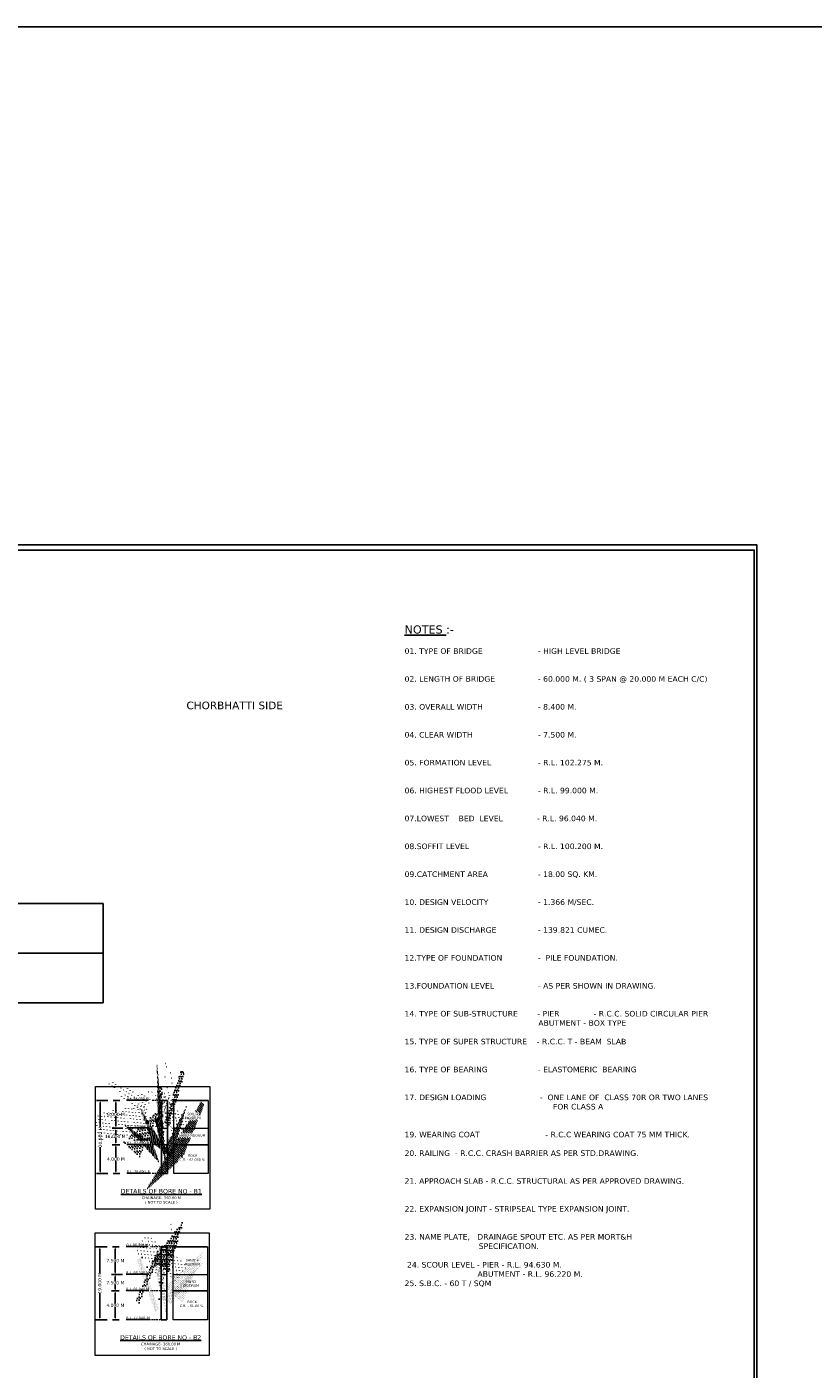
# Model space of a CAD drawing. Header units: millimetres. Extents: x -7746077780 to -3844657605, y -13315294818 to -6656873469.
# Tile 87 of 129: x -3871904345 to -3871843404, y -6657126517 to -6657022552. Entities that reach past the tile are written whole.
import ezdxf

# ---------------------------------------------------------------- set-up
doc = ezdxf.new("R2010")
doc.units = ezdxf.units.MM
doc.header["$MEASUREMENT"] = 0
doc.header["$PDMODE"] = 2
doc.linetypes.add('HIDDEN', pattern=[0.375, 0.25, -0.125])
doc.layers.add('TEX', color=6, linetype='Continuous')
doc.layers.add('TEXT', color=7, linetype='Continuous')
doc.styles.get("Standard").update_dxf_attribs({"font": 'verdana.ttf', "height": 250})
doc.dimstyles.new('Copy of ISO-25--------4', dxfattribs={"dimtxt": 200, "dimasz": 150, "dimexe": 300, "dimexo": 300, "dimgap": 0.02, "dimtad": 0, "dimtih": 1, "dimtoh": 1, "dimdec": 0, "dimlfac": 4, "dimdsep": 46, "dimtxsty": 'Standard', "dimcen": 150, "dimclrd": 1, "dimclre": 1, "dimclrt": 1, "dimadec": 0, "dimazin": 0, "dimtfac": 1, "dimtdec": 0, "dimtmove": 2, "dimatfit": 3, "dimfxl": 0, "dimarcsym": 0})
doc.dimstyles.new('ISO-25--------2', dxfattribs={"dimtxt": 200, "dimasz": 150, "dimexe": 300, "dimexo": 300, "dimgap": 0.02, "dimtad": 0, "dimtih": 1, "dimtoh": 1, "dimdec": 0, "dimlfac": 2, "dimdsep": 46, "dimtxsty": 'Standard', "dimcen": 150, "dimclrd": 1, "dimclre": 1, "dimclrt": 1, "dimadec": 0, "dimazin": 0, "dimtfac": 1, "dimtdec": 0, "dimtmove": 2, "dimatfit": 3, "dimfxl": 0, "dimarcsym": 0})

# ---------------------------------------------------------------- blocks, each defined once
blk = doc.blocks.new('*D1208')
at = {"layer": 'Defpoints', "color": 0, "ltscale": 20, "transparency": 16777216}
for p in [(-3871897958.86062, -6657105709.812851), (-3871897441.128142, -6657105709.812851), (-3871896595.769053, -6657107856.054264)]:
    blk.add_point(p, dxfattribs=at)
at = {"layer": 'TEX', "color": 1, "lineweight": -2, "ltscale": 20, "transparency": 16777216}
for p, q in [((-3871897658.86062, -6657105709.812851), (-3871897141.128142, -6657105709.812851)), ((-3871897441.128142, -6657105859.812851), (-3871897441.128142, -6657106652.792671)), ((-3871897441.128142, -6657107706.054264), (-3871897441.128142, -6657106913.074444)), ((-3871896895.769053, -6657107856.054264), (-3871897741.128142, -6657107856.054264))]:
    blk.add_line(p, q, dxfattribs=at)
at = {"layer": 'TEX', "color": 1, "ltscale": 20, "transparency": 16777216}
for points in [[(-3871897466.128142, -6657105859.812851), (-3871897416.128142, -6657105859.812851), (-3871897441.128142, -6657105709.812851)], [(-3871897466.128142, -6657107706.054264), (-3871897416.128142, -6657107706.054264), (-3871897441.128142, -6657107856.054264)]]:
    blk.add_solid(points, dxfattribs=at)
at = {"layer": 'TEX', "color": 1, "ltscale": 20, "transparency": 16777216, "insert": (-3871897441.128141, -6657106782.933558), "char_height": 250, "attachment_point": 5}
blk.add_mtext('6.000 M', dxfattribs=at)
blk = doc.blocks.new('*D1209')
at = {"layer": 'Defpoints', "color": 0, "ltscale": 20, "transparency": 16777216}
for p in [(-3871897773.23562, -6657105709.812851), (-3871898648.510394, -6657111357.681473), (-3871897773.235622, -6657111357.681473)]:
    blk.add_point(p, dxfattribs=at)
at = {"layer": 'TEX', "color": 1, "lineweight": -2, "ltscale": 20, "transparency": 16777216}
for p, q in [((-3871898073.23562, -6657105709.812851), (-3871898948.510394, -6657105709.812851)), ((-3871898648.510394, -6657105859.812851), (-3871898648.510394, -6657107749.643885)), ((-3871898648.510394, -6657111207.681473), (-3871898648.510394, -6657109317.850439)), ((-3871898073.235622, -6657111357.681473), (-3871898948.510394, -6657111357.681473))]:
    blk.add_line(p, q, dxfattribs=at)
at = {"layer": 'TEX', "color": 1, "ltscale": 20, "transparency": 16777216}
for points in [[(-3871898673.510394, -6657105859.812851), (-3871898623.510394, -6657105859.812851), (-3871898648.510394, -6657105709.812851)], [(-3871898673.510394, -6657111207.681473), (-3871898623.510394, -6657111207.681473), (-3871898648.510394, -6657111357.681473)]]:
    blk.add_solid(points, dxfattribs=at)
at = {"layer": 'TEX', "color": 1, "ltscale": 20, "transparency": 16777216, "insert": (-3871898648.510393, -6657108533.747163), "char_height": 250, "attachment_point": 5, "rotation": 90}
blk.add_mtext('20.000 M', dxfattribs=at)
blk = doc.blocks.new('*D1210')
at = {"layer": 'Defpoints', "color": 0, "ltscale": 20, "transparency": 16777216}
for p in [(-3871897958.860622, -6657109131.219789), (-3871897441.128142, -6657109131.219789), (-3871897958.86062, -6657111357.681473)]:
    blk.add_point(p, dxfattribs=at)
at = {"layer": 'TEX', "color": 1, "lineweight": -2, "ltscale": 20, "transparency": 16777216}
for p, q in [((-3871897658.860622, -6657109131.219789), (-3871897141.128142, -6657109131.219789)), ((-3871897441.128142, -6657109281.219789), (-3871897441.128142, -6657110114.309743)), ((-3871897658.86062, -6657111357.681473), (-3871897141.128142, -6657111357.681473)), ((-3871897441.128142, -6657111207.681473), (-3871897441.128142, -6657110374.591516))]:
    blk.add_line(p, q, dxfattribs=at)
at = {"layer": 'TEX', "color": 1, "ltscale": 20, "transparency": 16777216}
for points in [[(-3871897466.128142, -6657109281.219789), (-3871897416.128142, -6657109281.219789), (-3871897441.128142, -6657109131.219789)], [(-3871897466.128142, -6657111207.681473), (-3871897416.128142, -6657111207.681473), (-3871897441.128142, -6657111357.681473)]]:
    blk.add_solid(points, dxfattribs=at)
at = {"layer": 'TEX', "color": 1, "ltscale": 20, "transparency": 16777216, "insert": (-3871897441.128142, -6657110244.45063), "char_height": 250, "width": 1366.718834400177, "attachment_point": 5}
blk.add_mtext('4.000 M', dxfattribs=at)
blk = doc.blocks.new('*D1211')
at = {"color": 1, "lineweight": -2, "ltscale": 20, "transparency": 16777216}
for p, q in [((-3871897440.078338, -6657107856.054264), (-3871897742.578338, -6657107856.054264)), ((-3871897442.578338, -6657108006.054264), (-3871897442.578338, -6657108363.49614)), ((-3871897440.078338, -6657109131.219789), (-3871897742.578338, -6657109131.219789)), ((-3871897442.578338, -6657108981.219789), (-3871897442.578338, -6657108623.777913))]:
    blk.add_line(p, q, dxfattribs=at)
at = {"color": 1, "ltscale": 20, "transparency": 16777216}
for points in [[(-3871897467.578338, -6657108006.054264), (-3871897417.578338, -6657108006.054264), (-3871897442.578338, -6657107856.054264)], [(-3871897467.578338, -6657108981.219789), (-3871897417.578338, -6657108981.219789), (-3871897442.578338, -6657109131.219789)]]:
    blk.add_solid(points, dxfattribs=at)
at = {"layer": 'Defpoints', "color": 0, "ltscale": 20, "transparency": 16777216}
for p in [(-3871893900.126962, -6657107856.054264), (-3871897442.578338, -6657109131.219789), (-3871893900.126962, -6657109131.219789)]:
    blk.add_point(p, dxfattribs=at)
at = {"color": 1, "lineweight": 13, "ltscale": 20, "transparency": 16777216, "insert": (-3871897442.578337, -6657108493.637028), "char_height": 250, "width": 2053.898282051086, "attachment_point": 5}
blk.add_mtext('10.000 M.', dxfattribs=at)
blk = doc.blocks.new('*D1212')
at = {"layer": 'Defpoints', "color": 0, "ltscale": 20, "transparency": 16777216}
for p in [(-3871898003.72242, -6657117039.294695), (-3871897485.989942, -6657117039.294695), (-3871896640.630853, -6657119185.536108)]:
    blk.add_point(p, dxfattribs=at)
at = {"layer": 'TEX', "color": 1, "lineweight": -2, "ltscale": 20, "transparency": 16777216}
for p, q in [((-3871897703.72242, -6657117039.294695), (-3871897185.989942, -6657117039.294695)), ((-3871897485.989942, -6657117189.294695), (-3871897485.989942, -6657117982.274515)), ((-3871897485.989942, -6657119035.536108), (-3871897485.989942, -6657118242.556288)), ((-3871896940.630853, -6657119185.536108), (-3871897785.989942, -6657119185.536108))]:
    blk.add_line(p, q, dxfattribs=at)
at = {"layer": 'TEX', "color": 1, "ltscale": 20, "transparency": 16777216}
for points in [[(-3871897510.989942, -6657117189.294695), (-3871897460.989942, -6657117189.294695), (-3871897485.989942, -6657117039.294695)], [(-3871897510.989942, -6657119035.536108), (-3871897460.989942, -6657119035.536108), (-3871897485.989942, -6657119185.536108)]]:
    blk.add_solid(points, dxfattribs=at)
at = {"layer": 'TEX', "color": 1, "ltscale": 20, "transparency": 16777216, "insert": (-3871897485.989941, -6657118112.415402), "char_height": 250, "width": 1770.08928155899, "attachment_point": 5}
blk.add_mtext('7.500 M', dxfattribs=at)
blk = doc.blocks.new('*D1213')
at = {"layer": 'Defpoints', "color": 0, "ltscale": 20, "transparency": 16777216}
for p in [(-3871897818.09742, -6657117039.294695), (-3871898693.372193, -6657122687.163317), (-3871897818.097421, -6657122687.163317)]:
    blk.add_point(p, dxfattribs=at)
at = {"layer": 'TEX', "color": 1, "lineweight": -2, "ltscale": 20, "transparency": 16777216}
for p, q in [((-3871898118.09742, -6657117039.294695), (-3871898993.372193, -6657117039.294695)), ((-3871898693.372193, -6657117189.294695), (-3871898693.372193, -6657119088.947757)), ((-3871898693.372193, -6657122537.163317), (-3871898693.372193, -6657120637.510255)), ((-3871898118.097421, -6657122687.163317), (-3871898993.372193, -6657122687.163317))]:
    blk.add_line(p, q, dxfattribs=at)
at = {"layer": 'TEX', "color": 1, "ltscale": 20, "transparency": 16777216}
for points in [[(-3871898718.372193, -6657117189.294695), (-3871898668.372193, -6657117189.294695), (-3871898693.372193, -6657117039.294695)], [(-3871898718.372193, -6657122537.163317), (-3871898668.372193, -6657122537.163317), (-3871898693.372193, -6657122687.163317)]]:
    blk.add_solid(points, dxfattribs=at)
at = {"layer": 'TEX', "color": 1, "ltscale": 20, "transparency": 16777216, "insert": (-3871898693.372192, -6657119863.229007), "char_height": 250, "attachment_point": 5, "rotation": 90}
blk.add_mtext('19.000 M', dxfattribs=at)
blk = doc.blocks.new('*D1214')
at = {"layer": 'Defpoints', "color": 0, "ltscale": 20, "transparency": 16777216}
for p in [(-3871898003.722421, -6657120460.701632), (-3871897485.989942, -6657120460.701632), (-3871898003.722419, -6657122687.163317)]:
    blk.add_point(p, dxfattribs=at)
at = {"layer": 'TEX', "color": 1, "lineweight": -2, "ltscale": 20, "transparency": 16777216}
for p, q in [((-3871897703.722421, -6657120460.701632), (-3871897185.989942, -6657120460.701632)), ((-3871897485.989942, -6657120610.701632), (-3871897485.989942, -6657121443.791587)), ((-3871897485.989942, -6657122537.163317), (-3871897485.989942, -6657121704.073359)), ((-3871897703.722419, -6657122687.163317), (-3871897185.989942, -6657122687.163317))]:
    blk.add_line(p, q, dxfattribs=at)
at = {"layer": 'TEX', "color": 1, "ltscale": 20, "transparency": 16777216}
for points in [[(-3871897510.989942, -6657120610.701632), (-3871897460.989942, -6657120610.701632), (-3871897485.989942, -6657120460.701632)], [(-3871897510.989942, -6657122537.163317), (-3871897460.989942, -6657122537.163317), (-3871897485.989942, -6657122687.163317)]]:
    blk.add_solid(points, dxfattribs=at)
at = {"layer": 'TEX', "color": 1, "ltscale": 20, "transparency": 16777216, "insert": (-3871897485.989942, -6657121573.932474), "char_height": 250, "attachment_point": 5}
blk.add_mtext('4.000 M', dxfattribs=at)
blk = doc.blocks.new('*D1215')
at = {"color": 1, "lineweight": -2, "ltscale": 20, "transparency": 16777216}
for p, q in [((-3871897484.940137, -6657119185.536108), (-3871897787.440137, -6657119185.536108)), ((-3871897487.440137, -6657119335.536108), (-3871897487.440137, -6657119692.977984)), ((-3871897484.940137, -6657120460.701632), (-3871897787.440137, -6657120460.701632)), ((-3871897487.440137, -6657120310.701632), (-3871897487.440137, -6657119953.259757))]:
    blk.add_line(p, q, dxfattribs=at)
at = {"color": 1, "ltscale": 20, "transparency": 16777216}
for points in [[(-3871897512.440137, -6657119335.536108), (-3871897462.440137, -6657119335.536108), (-3871897487.440137, -6657119185.536108)], [(-3871897512.440137, -6657120310.701632), (-3871897462.440137, -6657120310.701632), (-3871897487.440137, -6657120460.701632)]]:
    blk.add_solid(points, dxfattribs=at)
at = {"layer": 'Defpoints', "color": 0, "ltscale": 20, "transparency": 16777216}
for p in [(-3871893944.988761, -6657119185.536108), (-3871897487.440137, -6657120460.701632), (-3871893944.988761, -6657120460.701632)]:
    blk.add_point(p, dxfattribs=at)
at = {"color": 1, "lineweight": 13, "ltscale": 20, "transparency": 16777216, "insert": (-3871897487.440136, -6657119823.118872), "char_height": 250, "width": 2674.886775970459, "attachment_point": 5}
blk.add_mtext('7.500 M', dxfattribs=at)

msp = doc.modelspace()

# ---------------------------------------------------------------- hatches: boundary and pattern name
at = {"layer": 'TEX', "ltscale": 20}
h = msp.add_hatch(dxfattribs=at)
h.set_pattern_fill('AR-CONC', color=0, scale=34.8046875, style=0)
h.set_pattern_definition([(49.99999999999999, (-277834424.3956712, -478076225.9017621), (249.6401651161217, -21.8406844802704), [26.103515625, -287.1386718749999]), (355, (-277834424.3956712, -478076225.9017621), (-48.29196806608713, 261.7981215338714), [20.88281250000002, -229.7109375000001]), (100.4513999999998, (-277834403.5923257, -478076227.7218159), (201.3483824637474, 239.957278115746), [22.1845739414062, -244.0303210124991]), (46.18420000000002, (-277834424.3956712, -478076156.2923871), (371.4499118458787, -57.60837569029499), [39.15527343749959, -430.7080078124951]), (96.63559999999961, (-277834393.4415166, -478076161.0931042), (325.3064338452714, 339.0386808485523), [33.27686195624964, -366.0454230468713]), (351.1842000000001, (-277834424.3956712, -478076156.2923871), (325.3061691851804, 339.0389349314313), [31.32421875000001, -344.5664062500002]), (21, (-277834389.5909837, -478076173.6947309), (207.7516341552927, -140.1302467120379), [26.103515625, -287.1386718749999]), (326, (-277834389.5909837, -478076173.6947309), (84.6851409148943, 252.3862070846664), [20.88281250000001, -229.7109375]), (71.45140000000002, (-277834372.278355, -478076185.3722619), (292.4368601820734, 112.2557314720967), [22.18457394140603, -244.0303210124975]), (37.49999999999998, (-277834424.3956712, -478076225.9017621), (4.23219964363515, 115.8626655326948), [0, -226.9265625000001, 0, -233.1914062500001, 0, -230.5810546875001]), (7.500000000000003, (-277834424.3956712, -478076225.9017621), (91.56053041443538, 137.2737637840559), [0, -132.9539062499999, 0, -221.7058593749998, 0, -87.88183593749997]), (327.5, (-277834502.0101243, -478076225.9017621), (185.7952307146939, -7.85015262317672), [0, -87.01171875, 0, -271.4765625, 0, -360.2285156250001]), (317.5, (-277834536.8148118, -478076225.9017621), (202.9761237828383, 34.84122627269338), [0, -113.115234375, 0, -180.28828125, 0, -255.814453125])])
h.paths.add_polyline_path([(-3871893900.126962, -6657105709.621718), (-3871893900.126962, -6657107856.054264), (-3871893441.657959, -6657107856.054264), (-3871893441.65796, -6657105709.621718)])
h = msp.add_hatch(dxfattribs=at)
h.set_pattern_fill('AR-SAND', color=0, scale=46.40625000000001, style=0)
h.set_pattern_definition([(37.49999999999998, (-277834424.3956722, -478078545.1800612), (-2.923285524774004, 89.41666553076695), [0, -70.53750000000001, 0, -78.89062500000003, 0, -75.41015625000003]), (7.500000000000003, (-277834424.3956722, -478078545.1800612), (82.1287002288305, 130.9652158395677), [0, -38.05312499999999, 0, -63.57656249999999, 0, -24.36328124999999]), (327.5, (-277834481.4753598, -478078545.1800612), (144.5156457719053, 0.2626154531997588), [0, -23.203125, 0, -83.53125, 0, -109.0546875]), (317.5, (-277834481.4753598, -478078545.1800612), (139.503062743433, 40.72963168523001), [0, -11.6015625, 0, -54.75937500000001, 0, -62.64843750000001])])
h.paths.add_polyline_path([(-3871893441.65796, -6657109131.219789), (-3871893900.126962, -6657109131.219789), (-3871893900.126959, -6657111357.490345), (-3871893441.657959, -6657111357.490345)])
h = msp.add_hatch(dxfattribs=at)
h.set_pattern_fill('AR-CONC', color=0, scale=34.8046875, style=0)
h.set_pattern_definition([(49.99999999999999, (-277834469.2574705, -478087555.3836061), (249.6401651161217, -21.8406844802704), [26.103515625, -287.1386718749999]), (355, (-277834469.2574705, -478087555.3836061), (-48.29196806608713, 261.7981215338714), [20.88281250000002, -229.7109375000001]), (100.4513999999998, (-277834448.4541249, -478087557.2036599), (201.3483824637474, 239.957278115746), [22.1845739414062, -244.0303210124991]), (46.18420000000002, (-277834469.2574705, -478087485.7742311), (371.4499118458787, -57.60837569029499), [39.15527343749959, -430.7080078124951]), (96.63559999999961, (-277834438.3033159, -478087490.5749482), (325.3064338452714, 339.0386808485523), [33.27686195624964, -366.0454230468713]), (351.1842000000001, (-277834469.2574705, -478087485.7742311), (325.3061691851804, 339.0389349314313), [31.32421875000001, -344.5664062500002]), (21, (-277834434.452783, -478087503.1765748), (207.7516341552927, -140.1302467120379), [26.103515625, -287.1386718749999]), (326, (-277834434.452783, -478087503.1765748), (84.6851409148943, 252.3862070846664), [20.88281250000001, -229.7109375]), (71.45140000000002, (-277834417.1401542, -478087514.8541058), (292.4368601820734, 112.2557314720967), [22.18457394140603, -244.0303210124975]), (37.49999999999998, (-277834469.2574705, -478087555.3836061), (4.23219964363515, 115.8626655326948), [0, -226.9265625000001, 0, -233.1914062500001, 0, -230.5810546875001]), (7.500000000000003, (-277834469.2574705, -478087555.3836061), (91.56053041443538, 137.2737637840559), [0, -132.9539062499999, 0, -221.7058593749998, 0, -87.88183593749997]), (327.5, (-277834546.8719236, -478087555.3836061), (185.7952307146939, -7.85015262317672), [0, -87.01171875, 0, -271.4765625, 0, -360.2285156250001]), (317.5, (-277834581.6766111, -478087555.3836061), (202.9761237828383, 34.84122627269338), [0, -113.115234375, 0, -180.28828125, 0, -255.814453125])])
h.paths.add_polyline_path([(-3871893944.988761, -6657117039.103562), (-3871893944.988761, -6657119185.536108), (-3871893486.519758, -6657119185.536108), (-3871893486.519759, -6657117039.103562)])
h = msp.add_hatch(dxfattribs=at)
h.set_pattern_fill('AR-SAND', color=0, scale=46.40625000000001, style=0)
h.set_pattern_definition([(37.49999999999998, (-277834469.2574714, -478089874.6619052), (-2.923285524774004, 89.41666553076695), [0, -70.53750000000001, 0, -78.89062500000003, 0, -75.41015625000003]), (7.500000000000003, (-277834469.2574714, -478089874.6619052), (82.1287002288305, 130.9652158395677), [0, -38.05312499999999, 0, -63.57656249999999, 0, -24.36328124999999]), (327.5, (-277834526.337159, -478089874.6619052), (144.5156457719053, 0.2626154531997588), [0, -23.203125, 0, -83.53125, 0, -109.0546875]), (317.5, (-277834526.337159, -478089874.6619052), (139.503062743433, 40.72963168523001), [0, -11.6015625, 0, -54.75937500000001, 0, -62.64843750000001])])
h.paths.add_polyline_path([(-3871893486.519759, -6657120460.701632), (-3871893944.988761, -6657120460.701632), (-3871893944.988759, -6657122686.972189), (-3871893486.519758, -6657122686.972189)])

# ---------------------------------------------------------------- linework, layer by layer
at = {"color": 0}
for p, q in [((-3871893900.126962, -6657105709.621718), (-3871893900.126962, -6657111357.490345)), ((-3871893441.657959, -6657105709.621718), (-3871893900.126961, -6657105709.621718)), ((-3871893441.65796, -6657105709.621718), (-3871893441.657959, -6657111357.490345)), ((-3871892948.797554, -6657105709.621717), (-3871890293.0203, -6657105709.621717)), ((-3871893441.65796, -6657109131.219789), (-3871893900.126962, -6657109131.219789)), ((-3871892948.797554, -6657109131.219789), (-3871890293.0203, -6657109131.219789)), ((-3871892948.797554, -6657109131.219789), (-3871890293.0203, -6657109131.219789)), ((-3871893441.65796, -6657111357.490345), (-3871893900.126962, -6657111357.490345)), ((-3871893944.988761, -6657117039.103562), (-3871893944.988761, -6657122686.972189)), ((-3871893486.519758, -6657117039.103562), (-3871893944.98876, -6657117039.103562)), ((-3871893486.519759, -6657117039.103562), (-3871893486.519758, -6657122686.972189)), ((-3871892993.659353, -6657117039.103561), (-3871890337.882099, -6657117039.103561)), ((-3871893486.519759, -6657120460.701632), (-3871893944.988761, -6657120460.701632)), ((-3871892993.659353, -6657120460.701632), (-3871890337.8821, -6657120460.701632)), ((-3871892993.659353, -6657120460.701632), (-3871890337.8821, -6657120460.701632)), ((-3871893486.519759, -6657122686.972189), (-3871893944.988761, -6657122686.972189))]:
    msp.add_line(p, q, dxfattribs=at)
at = {"lineweight": 13, "ltscale": 20}
for p, q in [((-3871893900.126962, -6657107856.054264), (-3871893441.657959, -6657107856.054264)), ((-3871892948.797554, -6657107856.054264), (-3871890293.0203, -6657107856.054264)), ((-3871893944.988761, -6657119185.536108), (-3871893486.519758, -6657119185.536108)), ((-3871892993.659353, -6657119185.536108), (-3871890337.882099, -6657119185.536108))]:
    msp.add_line(p, q, dxfattribs=at)
for points in [[(-3871899013.282033, -6657104633.831915), (-3871890159.566254, -6657104633.831915), (-3871890159.566254, -6657114129.707111), (-3871899013.282033, -6657114129.707111)], [(-3871892948.797554, -6657105709.621717), (-3871890293.0203, -6657105709.621717), (-3871890293.0203, -6657111357.490345), (-3871892948.797557, -6657111357.490345)], [(-3871899058.143832, -6657115963.313759), (-3871890204.428053, -6657115963.313759), (-3871890204.428053, -6657125459.188955), (-3871899058.143832, -6657125459.188955)], [(-3871892993.659353, -6657117039.103561), (-3871890337.882099, -6657117039.103561), (-3871890337.8821, -6657122686.972189), (-3871892993.659356, -6657122686.972189)]]:
    msp.add_lwpolyline(points, close=True, dxfattribs=at)
at = {"layer": 'TEX', "color": 3, "ltscale": 20}
for p, q in [((-3871898435.783904, -6657090458.67729), (-3871898435.783904, -6657098141.160549)), ((-3871898435.783904, -6657090458.677301), (-3871898435.783904, -6657098141.160561)), ((-3871898435.783904, -6657090458.677301), (-3871898435.783904, -6657098141.160561)), ((-3871898435.783904, -6657090458.677313), (-3871898435.783904, -6657098141.160572)), ((-3871929702.948421, -6657094299.918942), (-3871898435.783904, -6657094299.918942))]:
    msp.add_line(p, q, dxfattribs=at)
at = {"layer": 'TEX', "color": 7, "ltscale": 30}
for points in [[(-3871718184.910956, -6657199718.266684), (-3872108960.492145, -6657199718.266684), (-3872108960.492145, -6657022551.725495), (-3871718184.910956, -6657022551.725495)], [(-3871847758.71417, -6657145983.519337), (-3871996416.235725, -6657145983.519337), (-3871996416.235725, -6657062673.957294), (-3871847758.71417, -6657062673.957294)], [(-3871847968.71417, -6657145803.519337), (-3871996179.834493, -6657145803.519337), (-3871996179.834493, -6657063083.519337), (-3871847968.71417, -6657063083.519337)]]:
    msp.add_lwpolyline(points, close=True, dxfattribs=at)
at = {"layer": 'TEX', "color": 3, "ltscale": 20}
for points in [[(-3871990097.705486, -6657098141.160538), (-3871898435.783904, -6657098141.160557), (-3871898435.783904, -6657090458.677305), (-3871990097.705486, -6657090458.677321)], [(-3871898435.783904, -6657098141.160557), (-3871898435.783904, -6657098141.160557), (-3871898435.783904, -6657090458.677305), (-3871898435.783904, -6657090458.677305)]]:
    msp.add_lwpolyline(points, close=True, dxfattribs=at)
at = {"layer": 'TEXT', "color": 0, "linetype": 'HIDDEN', "lineweight": 13, "ltscale": 500}
for p, q in [((-3871893952.134797, -6657105709.633845), (-3871894719.87376, -6657105709.812851)), ((-3871893952.134798, -6657109131.219789), (-3871894719.873761, -6657109131.398794)), ((-3871893952.134798, -6657109131.219789), (-3871894719.873761, -6657109131.398794)), ((-3871893952.134798, -6657111357.502472), (-3871894719.873761, -6657111357.681478)), ((-3871893952.134798, -6657111357.502472), (-3871894719.873761, -6657111357.681473)), ((-3871893996.996596, -6657117039.115689), (-3871894764.735559, -6657117039.294695)), ((-3871893996.996597, -6657120460.701632), (-3871894764.73556, -6657120460.880638)), ((-3871893996.996597, -6657120460.701632), (-3871894764.73556, -6657120460.880638)), ((-3871893996.996597, -6657122686.984316), (-3871894764.73556, -6657122687.163321)), ((-3871893996.996597, -6657122686.984316), (-3871894764.73556, -6657122687.163317))]:
    msp.add_line(p, q, dxfattribs=at)

# ---------------------------------------------------------------- texts
at = {"ltscale": 20, "char_height": 350, "width": 6986.334578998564, "attachment_point": 1}
for insert in [(-3871981671.616003, -6657124095.635433), (-3871956935.259848, -6657124095.635434)]:
    msp.add_mtext('\\pi1041.8;{\\LFOUNDATION LEVEL \\P\\pi1839;R.L. 80.600 M }', dxfattribs=dict(at, insert=insert))
at = {"layer": 'TEX', "insert": (-3871875070.151372, -6657068912.584482), "char_height": 432, "width": 62241.20282186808, "attachment_point": 1}
msp.add_mtext('{\\H1.4583x;\\LNOTES\\l :-\\P}\\P01. TYPE OF BRIDGE ^I^I         - HIGH LEVEL BRIDGE\\P\\P\\P02. LENGTH OF BRIDGE ^I         - 60.000 M. ( 3 SPAN @ 20.000 M EACH C/C) \\P\\P\\P03. OVERALL WIDTH ^I^I         - 8.400 M.\\P\\P\\P04. CLEAR WIDTH^I^I         - 7.500 M.\\P\\P\\P05. FORMATION LEVEL^I^I         - R.L. 102.275 M.\\P\\P\\P06. HIGHEST FLOOD LEVEL^I         - R.L. 99.000 M.\\P\\P\\P07.LOWEST    BED  LEVEL              - R.L. 96.040 M.\\P\\P\\P08.SOFFIT LEVEL            ^I         - R.L. 100.200 M.\\P\\P \\P09.CATCHMENT AREA^I^I         - 18.00 SQ. KM.\\P\\P\\P10. DESIGN VELOCITY^I^I         - 1.366 M/SEC.\\P\\P\\P11. DESIGN DISCHARGE^I         - 139.821 CUMEC.              \\P\\P\\P12.TYPE OF FOUNDATION^I         -  PILE FOUNDATION.\\P\\P\\P13.FOUNDATION LEVEL^I         - AS PER SHOWN IN DRAWING.\\P\\P\\P14. TYPE OF SUB-STRUCTURE        - PIER              - R.C.C. SOLID CIRCULAR PIER\\P^I^I^I^I^I^IABUTMENT - BOX TYPE\\P\\P15. TYPE OF SUPER STRUCTURE    - R.C.C. T - BEAM  SLAB \\P\\P\\P16. TYPE OF BEARING^I^I         - ELASTOMERIC  BEARING\\P\\P\\P17. DESIGN LOADING{\\C1;^I                   }-  ONE LANE OF  CLASS 70R OR TWO LANES \\P^I^I^I^I^I^I      FOR CLASS A{\\C1;\\P                                                              }    \\P\\P19. WEARING COAT                           - R.C.C WEARING COAT 75 MM THICK. \\P\\P20. RAILING  - R.C.C. CRASH BARRIER AS PER STD.DRAWING.\\P\\P\\P21. APPROACH SLAB - R.C.C. STRUCTURAL AS PER APPROVED DRAWING.\\P\\P\\P22. EXPANSION JOINT - STRIPSEAL TYPE EXPANSION JOINT.\\P\\P\\P23. NAME PLATE,   DRAINAGE SPOUT ETC. AS PER MORT&H \\P^I^I^I   SPECIFICATION.\\P\\P 24. SCOUR LEVEL - PIER - R.L. 94.630 M.\\P                              ABUTMENT - R.L. 96.220 M.\\P25. S.B.C. - 60 T / SQM                              ', dxfattribs=at)
at = {"layer": 'TEX', "color": 0, "ltscale": 20, "char_height": 185.625, "width": 5840.363617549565, "attachment_point": 2}
for s, insert in [(' ROCK \\PC.R. - 62.000 %', (-3871891530.824087, -6657109885.694114)), (' ROCK \\PC.R. - 61.00 %', (-3871891575.685886, -6657121215.175958))]:
    msp.add_mtext(s, dxfattribs=dict(at, insert=insert))
at = {"layer": 'TEXT', "color": 191, "lineweight": 30, "insert": (-3871884503.311857, -6657074814.524848), "char_height": 590.6249999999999, "width": 10754.397871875, "attachment_point": 3}
msp.add_mtext('CHORBHATTI SIDE', dxfattribs=at)
at = {"layer": 'TEXT', "color": 0, "char_height": 185.625}
for s, insert, width, attachment_point in [('{\\LG.L.98.690 M}', (-3871896595.769053, -6657105465.411367), 2960.0259046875, 1), ('SOIL +\\PMOORUM', (-3871891472.830841, -6657106662.689554), 4715.640819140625, 2), ('{\\LR.L. 92.690 M}', (-3871896595.769053, -6657107611.831787), 2960.0259046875, 1), ('{\\LR.L. 82.690 M}', (-3871896595.769053, -6657108884.72744), 2960.0259046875, 1), (' HARD MOORUM ', (-3871891558.999324, -6657108317.35243), 4715.640819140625, 2), ('{\\LR.L. 78.690  M}', (-3871896595.769055, -6657111113.279994), 2960.0259046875, 1), ('{\\LG.L.96.040 M}', (-3871896640.630853, -6657116794.893211), 2960.0259046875, 1), ('SAND +\\PMOORUM', (-3871891517.69264, -6657117992.171398), 4715.640819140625, 2), ('{\\LR.L. 88.540 M}', (-3871896640.630853, -6657118941.313631), 2960.0259046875, 1), ('HARD MOORUM ', (-3871891603.861124, -6657119646.834274), 1625.73113019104, 2), ('{\\LR.L. 81.040 M}', (-3871896640.630853, -6657120214.209284), 2960.0259046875, 1), ('{\\LR.L. 77.040  M}', (-3871896640.630854, -6657122442.761838), 2960.0259046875, 1)]:
    msp.add_mtext(s, dxfattribs=dict(at, insert=insert, width=width, attachment_point=attachment_point))
at = {"layer": 'TEXT', "color": 191, "char_height": 348.0468750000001, "width": 7013.089423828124, "attachment_point": 2}
for s, insert in [('{\\LDETAILS OF BORE NO - B1\\P\\H0.6x;\\lCHAINAGE- 340.00 M\\P( NOT TO SCALE )}', (-3871893926.550704, -6657112559.02578)), ('{\\LDETAILS OF BORE NO - B2\\P\\H0.6x;\\lCHAINAGE- 360.00 M\\P( NOT TO SCALE )}', (-3871893971.412504, -6657123888.507624))]:
    msp.add_mtext(s, dxfattribs=dict(at, insert=insert))

# ---------------------------------------------------------------- dimensions: what is measured, and where the dimension line sits
at = {"lineweight": 13, "ltscale": 20}
for base, p1, p2, text, picture, middle in [((-3871897442.578338, -6657109131.219789), (-3871893900.126962, -6657107856.054264), (-3871893900.126962, -6657109131.219789), '10.000 M.', '*D1211', (-3871897442.578337, -6657108493.637028)), ((-3871897487.440137, -6657120460.701632), (-3871893944.988761, -6657119185.536108), (-3871893944.988761, -6657120460.701632), '7.500 M', '*D1215', (-3871897487.440136, -6657119823.118872))]:
    dim = msp.add_linear_dim(base=base, p1=p1, p2=p2, angle=90, text=text, dimstyle='ISO-25--------2', override={"dimtxt": 600, "dimlfac": 1, "dimfxl": 2.5, "dimfxlon": 1}, dxfattribs=at)
    dim.commit()
    dim.dimension.update_dxf_attribs({"geometry": picture, "text_midpoint": middle})
at = {"layer": 'TEX', "color": 0, "ltscale": 20}
for base, p1, p2, text, picture, middle in [((-3871898648.510394, -6657111357.681473), (-3871897773.23562, -6657105709.812851), (-3871897773.235622, -6657111357.681473), '20.000 M', '*D1209', (-3871898648.510393, -6657108533.747163)), ((-3871898693.372193, -6657122687.163317), (-3871897818.09742, -6657117039.294695), (-3871897818.097421, -6657122687.163317), '19.000 M', '*D1213', (-3871898693.372192, -6657119863.229007))]:
    dim = msp.add_linear_dim(base=base, p1=p1, p2=p2, angle=90, text=text, dimstyle='Copy of ISO-25--------4', dxfattribs=at)
    dim.commit()
    dim.dimension.update_dxf_attribs({"geometry": picture, "text_midpoint": middle, "text_rotation": 90})
for base, p1, p2, text, picture, middle in [((-3871897441.128142, -6657105709.812851), (-3871896595.769053, -6657107856.054264), (-3871897958.86062, -6657105709.812851), '6.000 M', '*D1208', (-3871897441.128141, -6657106782.933558)), ((-3871897485.989942, -6657117039.294695), (-3871896640.630853, -6657119185.536108), (-3871898003.72242, -6657117039.294695), '7.500 M', '*D1212', (-3871897485.989941, -6657118112.415402))]:
    dim = msp.add_linear_dim(base=base, p1=p1, p2=p2, angle=270, text=text, dimstyle='ISO-25--------2', dxfattribs=at)
    dim.commit()
    dim.dimension.update_dxf_attribs({"geometry": picture, "text_midpoint": middle})
for base, p1, p2, picture, middle in [((-3871897441.128142, -6657109131.219789), (-3871897958.86062, -6657111357.681473), (-3871897958.860622, -6657109131.219789), '*D1210', (-3871897441.128142, -6657110244.45063)), ((-3871897485.989942, -6657120460.701632), (-3871898003.722419, -6657122687.163317), (-3871898003.722421, -6657120460.701632), '*D1214', (-3871897485.989942, -6657121573.932474))]:
    dim = msp.add_linear_dim(base=base, p1=p1, p2=p2, angle=90, text='4.000 M', dimstyle='ISO-25--------2', dxfattribs=at)
    dim.commit()
    dim.dimension.update_dxf_attribs({"geometry": picture, "text_midpoint": middle, "dimtype": 160})

doc.saveas('drawing.dxf')
